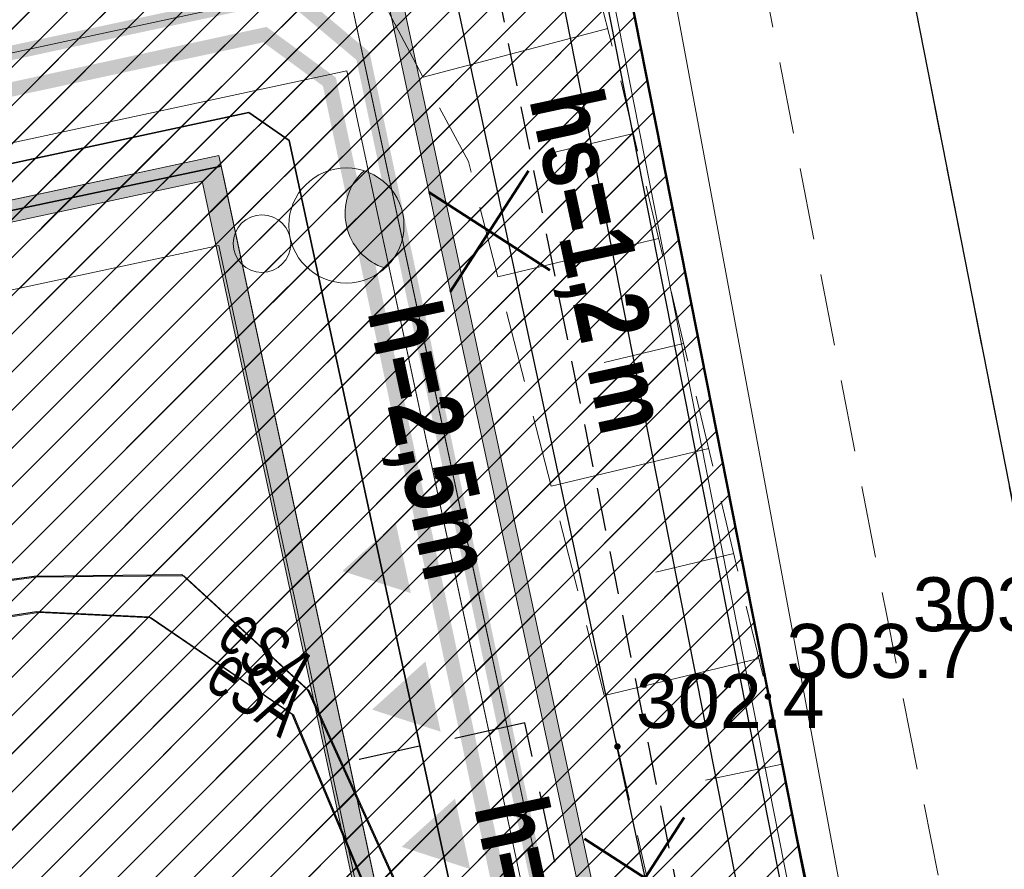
# Model space of a CAD drawing. Header units: metres. Extents: x 6567444 to 13135881, y 5574237 to 11149086.
# Tile 170 of 191: x 6567914 to 6567928, y 5574552 to 5574564. Entities that reach past the tile are written whole.
import ezdxf
from ezdxf.enums import TextEntityAlignment as Align

# ---------------------------------------------------------------- set-up
doc = ezdxf.new("R2010")
doc.units = ezdxf.units.M
for name, pattern in [('Krawędzie ukryte xs', [0.9, 0.6, -0.3]), ('Kropki przerywana 1', [250, 150, -100]), ('L_0_03', [1, 0.5, -0.5]), ('L_0_04', [1.5, 1, -0.5]), ('Przerywana', [240, 120, -120]), ('Przerywana2', [1.5, 1, -0.5])]:
    doc.linetypes.add(name, pattern=pattern)
for name, color, linetype in [('01FORMA - PZT - Inne obiekty', 7, 'Continuous'), ('FORMA - Arch 01 - 820-G Rysunki Obrazki', 7, 'Continuous'), ('FORMA - Arch 01 - PZT 0 ZAKRES OPRACOWANIA', 7, 'Continuous'), ('FORMA - Arch 01 - PZT 1 Strefy', 7, 'Continuous'), ('FORMA - Arch 01 - PZT 2 Budynki', 7, 'Continuous'), ('FORMA - Arch 01 - PZT 2 Inne obiekty', 7, 'Continuous'), ('FORMA - Arch 01 - PZT-3 Zagospodarowanie', 7, 'Continuous'), ('FORMA - Arch 01 - PZT-5 Opisy ogólne - Opisy szczegółowe', 7, 'Continuous'), ('FORMA - Arch 01 - PZT-6 Uzbrojenie - Oświeltlenia', 7, 'Continuous'), ('OTRN_O', 7, 'Continuous')]:
    doc.layers.add(name, color=color, linetype=linetype)
for name, color, linetype, lineweight in [('EGB_DzialkaEwidencyjna', 7, 'Continuous', 18), ('EGB_Klasouzytek', 92, 'Continuous', 18), ('EGB_KonturUzytkuGruntowego', 92, 'Continuous', 18), ('GES_PrzewodElektroenergetyczny', 1, 'Continuous', 18), ('KR_ObiektKarto', 7, 'Continuous', 18), ('OT_Komunikacja', 7, 'Continuous', 18), ('OT_Skarpa', 7, 'Continuous', 18), ('OTRN', 7, 'Continuous', 13), ('OTRS', 7, 'Continuous', 13), ('OTRS_O', 7, 'Continuous', 20), ('SEL_do_likwidacji', 1, 'likwidacja1', 15), ('SEL_sieci_kable_nN', 7, 'SEL_eN', 35), ('SEL_sieci_kable_SN', 10, 'SEL_SN', 50), ('Z_GRANICE SPRAWDZONE', 100, 'Continuous', 30)]:
    doc.layers.add(name, color=color, linetype=linetype, lineweight=lineweight)
doc.styles.add('ARIAL', font='arial.ttf')
doc.styles.add('BDOT', font='arial.ttf', dxfattribs={"width": 0.9})
doc.styles.add('ROMANS', font='romans.shx', dxfattribs={"width": 0.9})
doc.styles.get("Standard").update_dxf_attribs({"font": 'arial.ttf'})
doc.styles.add('STYL_AUTOMATYCZNY_11', font='arial.ttf', dxfattribs={"width": 0.8})
doc.linetypes.add('likwidacja1', pattern='A,0,-1,["X",ROMANS,S=0.6,R=0,X=-0.1,Y=-0.3],-1', length=2)
doc.linetypes.add('SEL_eN', pattern='A,5,["eN",ARIAL,S=1,R=0,X=1.8,Y=0.25],5', length=10)
doc.linetypes.add('SEL_SN', pattern='A,5,["SN",ARIAL,S=1,R=0,X=1.8,Y=0.25],5', length=10)
doc.linetypes.add('Symbol (2)', pattern='A,0,[1,U02 PROJEKT ZAGOSPODAROWANIA TERENU1.Shx,S=0.793651,R=0,X=0,Y=0],-100,0', length=100)
doc.linetypes.add('X 1_2', pattern='A,0,[8,PR1183 ChorzĂłw MetalowcĂłw V091.Shx,S=0.039206,R=0,X=0,Y=0],-4.94,0', length=4.94)
pattern_1 = [(45, (0, 0), (-0.265165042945, 0.265165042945), [])]

# ---------------------------------------------------------------- blocks, each defined once
blk = doc.blocks.new('OTRN')
at = {"layer": 'OTRN', "color": 0, "const_width": 0.09}
blk.add_lwpolyline([(-0.045, 0, 1), (0.045, 0, 1)], format="xyb", close=True, dxfattribs=at)
at = {"layer": 'OTRN_O', "color": 0, "style": 'BDOT'}
blk.add_attdef('RZEDNA', (0.514, 0.515), '', height=1.5, dxfattribs=at)
blk = doc.blocks.new('OTRS')
at = {"layer": 'OTRS', "color": 0, "lineweight": -3, "const_width": 0.09}
blk.add_lwpolyline([(-0.045, 0, 1), (0.045, 0, 1)], format="xyb", close=True, dxfattribs=at)
at = {"layer": 'OTRS_O', "color": 0, "style": 'BDOT'}
blk.add_attdef('RZEDNA', (0.514, 0.515), '', height=1.5, dxfattribs=at)
blk = doc.blocks.new('_MDCP')
at = {"layer": 'EGB_DzialkaEwidencyjna', "linetype": 'CONTINUOUS', "lineweight": 18}
for p, q in [((6567870.09, 5574563.29), (6567937.22, 5574576.21)), ((6567937.22, 5574576.21), (6567953.2, 5574485.85)), ((6567921.55, 5574569.11), (6567849.51, 5574552.26)), ((6567849.51, 5574552.26), (6567921.55, 5574569.11)), ((6567946.41, 5574443.1), (6567921.55, 5574569.11)), ((6567921.55, 5574569.11), (6567946.41, 5574443.1)), ((6567848.19, 5574557.83), (6567870.09, 5574563.29)), ((6567849.51, 5574552.26), (6567848.19, 5574557.83)), ((6567830.11, 5574547.72), (6567849.51, 5574552.26)), ((6567829, 5574518.49), (6567830.11, 5574547.72)), ((6567851.37, 5574441.53), (6567829, 5574518.49)), ((6567953.2, 5574485.85), (6567954.34, 5574479.4)), ((6567954.34, 5574479.4), (6567964.63, 5574421.22)), ((6567945.87, 5574426.93), (6567946.41, 5574443.1)), ((6567946.41, 5574443.1), (6567945.87, 5574426.93)), ((6567857.95, 5574413.39), (6567851.37, 5574441.53)), ((6567941.78, 5574411.28), (6567945.87, 5574426.93)), ((6567945.87, 5574426.93), (6567941.78, 5574411.28)), ((6567964.63, 5574421.22), (6567961.98, 5574385.01)), ((6567864.17, 5574367.81), (6567857.95, 5574413.39)), ((6567926.87, 5574389.48), (6567941.78, 5574411.28)), ((6567941.78, 5574411.28), (6567926.87, 5574389.48)), ((6567903.73, 5574376.76), (6567926.87, 5574389.48)), ((6567926.87, 5574389.48), (6567903.73, 5574376.76)), ((6567961.98, 5574385.01), (6567940.38, 5574379.35)), ((6567940.38, 5574379.35), (6567927.03, 5574350.99)), ((6567864.17, 5574367.81), (6567903.73, 5574376.76)), ((6567903.73, 5574376.76), (6567864.17, 5574367.81)), ((6567869.98, 5574345.11), (6567864.17, 5574367.81)), ((6567921.32, 5574359.06), (6567869.98, 5574345.11)), ((6567923.464, 5574348.631), (6567921.32, 5574359.06)), ((6567927.03, 5574350.99), (6567923.464, 5574348.631))]:
    blk.add_line(p, q, dxfattribs=at)
at = {"layer": 'EGB_Klasouzytek', "lineweight": 18}
blk.add_lwpolyline([(6567922.989, 5574350.942), (6567921.32, 5574359.06), (6567869.98, 5574345.11), (6567864.17, 5574367.81), (6567903.73, 5574376.76), (6567926.87, 5574389.48), (6567941.78, 5574411.28), (6567945.87, 5574426.93), (6567946.41, 5574443.1), (6567921.55, 5574569.11), (6567849.51, 5574552.26), (6567848.19, 5574557.83), (6567870.09, 5574563.29), (6567937.22, 5574576.21)], dxfattribs=at)
blk.add_lwpolyline([(6567903.73, 5574376.76), (6567864.17, 5574367.81), (6567857.95, 5574413.39), (6567851.37, 5574441.53), (6567829, 5574518.49), (6567830.11, 5574547.72), (6567849.51, 5574552.26), (6567921.55, 5574569.11), (6567946.41, 5574443.1), (6567945.87, 5574426.93), (6567941.78, 5574411.28), (6567926.87, 5574389.48)], close=True, dxfattribs=at)
at = {"layer": 'EGB_KonturUzytkuGruntowego', "linetype": 'L_0_03', "lineweight": 18}
blk.add_lwpolyline([(6567922.989, 5574350.942), (6567921.32, 5574359.06), (6567869.98, 5574345.11), (6567864.17, 5574367.81), (6567903.73, 5574376.76), (6567926.87, 5574389.48), (6567941.78, 5574411.28), (6567945.87, 5574426.93), (6567946.41, 5574443.1), (6567921.55, 5574569.11), (6567849.51, 5574552.26), (6567848.19, 5574557.83), (6567870.09, 5574563.29), (6567937.22, 5574576.21), (6567953.2, 5574485.85)], dxfattribs=at)
at = {"layer": 'EGB_KonturUzytkuGruntowego', "linetype": 'L_0_03', "lineweight": 18, "flags": 128}
blk.add_lwpolyline([(6567864.17, 5574367.81), (6567862.49, 5574380.1), (6567857.95, 5574413.39), (6567851.37, 5574441.53), (6567829, 5574518.49), (6567830.11, 5574547.72), (6567849.51, 5574552.26), (6567921.55, 5574569.11), (6567946.41, 5574443.1), (6567945.87, 5574426.93), (6567941.78, 5574411.28), (6567926.87, 5574389.48), (6567903.73, 5574376.76)], close=True, dxfattribs=at)
at = {"layer": 'GES_PrzewodElektroenergetyczny', "color": 1, "linetype": 'Continuous', "lineweight": 18, "flags": 128}
for points in [[(6567883.78, 5574572.13), (6567883.06, 5574571.89), (6567883.089, 5574571.096), (6567884.11, 5574564.42), (6567888.04, 5574560.5), (6567890.767, 5574559.456), (6567896.42, 5574557.98), (6567908.753, 5574555.437), (6567914.23, 5574556.17), (6567916.28, 5574556.19), (6567918.025, 5574554.589), (6567919.263, 5574551.867), (6567920.386, 5574546.54), (6567921.773, 5574539.679), (6567927.49, 5574515.89), (6567933.26, 5574494), (6567934.39, 5574491.1), (6567940.21, 5574475.47), (6567941.561, 5574472.315), (6567942.934, 5574466.809), (6567944.53, 5574458.29)], [(6567881.27, 5574571.67), (6567882.28, 5574571.64), (6567882.897, 5574571.016), (6567883.96, 5574563.89), (6567887.85, 5574560.03), (6567890.56, 5574558.93), (6567896.58, 5574557.27), (6567908.9, 5574554.84), (6567914.26, 5574555.68), (6567915.825, 5574555.606), (6567917.809, 5574554.257), (6567918.847, 5574551.778), (6567919.908, 5574546.358), (6567921.275, 5574539.396), (6567926.778, 5574515.559), (6567932.61, 5574493.74), (6567933.7, 5574490.89), (6567939.84, 5574475.39), (6567941.22, 5574472.16), (6567942.59, 5574466.75), (6567944.04, 5574458.24)], [(6567865.43, 5574365.71), (6567866.05, 5574365.89), (6567896.56, 5574374.5), (6567904.27, 5574376.45), (6567911.08, 5574378.87), (6567917.57, 5574382.21), (6567923.68, 5574386.39), (6567927.96, 5574390.03), (6567932.71, 5574394.95), (6567937.44, 5574401.32), (6567941.37, 5574408.93), (6567944.03, 5574416.87), (6567946.43, 5574428.12), (6567947.07, 5574438.02), (6567946.76, 5574445.07), (6567943.54, 5574465.05), (6567937.11, 5574496.16), (6567934.67, 5574502.03), (6567928.51, 5574535.24), (6567922.19, 5574569.25)], [(6567920.386, 5574546.54), (6567919.263, 5574551.867), (6567918.025, 5574554.589), (6567916.28, 5574556.19), (6567914.23, 5574556.17), (6567908.753, 5574555.437)], [(6567908.9, 5574554.84), (6567914.26, 5574555.68), (6567915.825, 5574555.606), (6567917.809, 5574554.257), (6567918.847, 5574551.778), (6567919.908, 5574546.358)]]:
    blk.add_lwpolyline(points, dxfattribs=at)
at = {"layer": 'KR_ObiektKarto', "linetype": 'Continuous', "lineweight": 18, "flags": 128}
for points in [[(6567922.196, 5574563.776), (6567919.633, 5574563.103)], [(6567922.553, 5574562.319), (6567921.426, 5574562.05)], [(6567922.902, 5574560.86), (6567920.668, 5574560.327)], [(6567923.25, 5574559.401), (6567922.144, 5574559.137)], [(6567923.598, 5574557.942), (6567921.409, 5574557.419)], [(6567923.947, 5574556.483), (6567922.863, 5574556.224)], [(6567924.295, 5574555.024), (6567922.149, 5574554.512)], [(6567924.618, 5574553.559), (6567923.552, 5574553.335)]]:
    blk.add_lwpolyline(points, dxfattribs=at)
at = {"layer": 'OT_Komunikacja', "color": 7, "linetype": 'Continuous', "lineweight": 25, "flags": 128}
blk.add_lwpolyline([(6567857.08, 5574558.64), (6567878.36, 5574563.51), (6567907.32, 5574570.28), (6567908.58, 5574572.61), (6567905.5, 5574574.28), (6567905.13, 5574574.52), (6567904.95, 5574574.89), (6567905.03, 5574575.37), (6567905.44, 5574575.72), (6567918.52, 5574578.59), (6567919.7, 5574578.59), (6567920.76, 5574578.35), (6567921.77, 5574577.92), (6567922.83, 5574577.12), (6567923.8, 5574575.84), (6567924.51, 5574574.05), (6567925.03, 5574571.71), (6567925.42, 5574570.12), (6567926.172, 5574565.569), (6567928.182, 5574555.336), (6567929.81, 5574547.284), (6567935.279, 5574519.986)], dxfattribs=at)
at = {"layer": 'OT_Komunikacja', "color": 7, "linetype": 'L_0_04', "lineweight": 18, "flags": 128}
blk.add_lwpolyline([(6567919.7, 5574578.59), (6567920.76, 5574578.35), (6567921.77, 5574577.92), (6567922.83, 5574577.12), (6567923.8, 5574575.84), (6567924.51, 5574574.05), (6567925.03, 5574571.71), (6567925.42, 5574570.12), (6567926.172, 5574565.569), (6567928.182, 5574555.336), (6567929.81, 5574547.284), (6567935.279, 5574519.986), (6567935.957, 5574516.391), (6567939.3, 5574499.444), (6567941.361, 5574488.965), (6567942.778, 5574481.353), (6567941.559, 5574476.747), (6567935.05, 5574510.337), (6567926.066, 5574555.647), (6567923.648, 5574568.154), (6567923.33, 5574569.78), (6567923.13, 5574570.56), (6567922.7, 5574571.28), (6567922.48, 5574571.32), (6567907.73, 5574567.88), (6567907.32, 5574570.28), (6567908.58, 5574572.61), (6567905.5, 5574574.28), (6567905.13, 5574574.52), (6567904.95, 5574574.89), (6567905.03, 5574575.37), (6567905.44, 5574575.72), (6567918.52, 5574578.59)], close=True, dxfattribs=at)
at = {"layer": 'OT_Skarpa', "color": 7, "linetype": 'L_0_04', "lineweight": 18, "flags": 128}
blk.add_lwpolyline([(6567884.01, 5574512.09), (6567876.86, 5574547.94), (6567876.26, 5574547.82), (6567875.76, 5574549.86), (6567876.05, 5574552.23), (6567876.57, 5574555.45), (6567878.39, 5574559.18), (6567897.71, 5574564.07), (6567907.99, 5574566.63), (6567917.65, 5574568.74), (6567919.76, 5574567.97), (6567921.57, 5574566.16), (6567922.3, 5574563.38), (6567924.42, 5574554.5), (6567927.48, 5574539.93), (6567930.14, 5574525.19), (6567933.11, 5574509.36), (6567935.59, 5574495.65), (6567937.29, 5574485.32), (6567934.85, 5574495.46), (6567931.87, 5574510.28), (6567928.6, 5574524.67), (6567925.41, 5574540.18), (6567922.33, 5574553.8), (6567920.26, 5574561.93), (6567918.72, 5574564.81), (6567916.89, 5574565.72), (6567903.79, 5574562.41), (6567889, 5574558.66), (6567880.87, 5574556.37), (6567881, 5574553.22), (6567881.08, 5574550.51), (6567883.71, 5574545.25), (6567886.81, 5574530.54), (6567887.46, 5574525.34), (6567888.95, 5574514.16)], close=True, dxfattribs=at)
at = {"layer": 'Z_GRANICE SPRAWDZONE', "linetype": 'ByBlock', "flags": 128}
blk.add_lwpolyline([(6567830.11, 5574547.72), (6567849.531, 5574552.262), (6567921.55, 5574569.11), (6567946.41, 5574443.1), (6567945.87, 5574426.93), (6567941.769, 5574411.258), (6567926.87, 5574389.48), (6567903.73, 5574376.76), (6567864.17, 5574367.81), (6567857.95, 5574413.39), (6567851.37, 5574441.53), (6567829, 5574518.49), (6567830.11, 5574547.72)], dxfattribs=at)
at = {"layer": 'OTRN', "color": 14, "xscale": 0.5, "yscale": 0.5, "zscale": 0.5}
for p, values in [((6567924.421, 5574554.498, 303.736), {'RZEDNA': '303.7'}), ((6567922.33, 5574553.802, 302.37), {'RZEDNA': '302.4'})]:
    blk.add_blockref('OTRN', p, dxfattribs=at).add_auto_attribs(values)
at = {"layer": 'OTRS', "xscale": 0.5, "yscale": 0.5, "zscale": 0.5}
blk.add_blockref('OTRS', (6567926.175, 5574555.146, 303.806), dxfattribs=at).add_auto_attribs({'RZEDNA': '303.81'})
at = {"layer": 'GES_PrzewodElektroenergetyczny', "color": 1, "lineweight": 15, "width": 0.66}
for rotation, p in [(-42.5, (6567917.469, 5574555.099)), (-34.2, (6567917.321, 5574554.589))]:
    blk.add_text('eSA', height=0.75, rotation=rotation, dxfattribs=at).set_placement(p, align=Align.MIDDLE_CENTER)
blk = doc.blocks.new('Ściana_23', base_point=(6567918.955, 5574563.785))
at = {"layer": 'FORMA - Arch 01 - PZT 2 Inne obiekty', "linetype": 'Continuous', "lineweight": 13, "true_color": 0xbb77e3}
blk.add_hatch(color=191, dxfattribs=at).paths.add_polyline_path([(6567925.798, 5574532.896), (6567919.151, 5574563.827), (6567918.955, 5574563.785), (6567925.603, 5574532.854)])
at = {"layer": 'FORMA - Arch 01 - PZT 2 Inne obiekty', "color": 191, "linetype": 'Continuous', "lineweight": 13, "true_color": 0xbb77e3, "flags": 128}
for points in [[(6567918.955, 5574563.785), (6567925.645, 5574532.658)], [(6567925.798, 5574532.896), (6567919.151, 5574563.827)]]:
    blk.add_lwpolyline(points, dxfattribs=at)
blk = doc.blocks.new('Ściana_24', base_point=(6567918.506, 5574552.795))
at = {"layer": 'FORMA - Arch 01 - PZT 2 Budynki', "linetype": 'Continuous', "lineweight": 0, "true_color": 0x000000}
blk.add_hatch(color=18, dxfattribs=at).paths.add_polyline_path([(6567918.213, 5574552.732), (6567922.352, 5574533.472), (6567922.645, 5574533.535), (6567918.506, 5574552.795)])
at = {"layer": 'FORMA - Arch 01 - PZT 2 Budynki', "color": 7, "linetype": 'Continuous', "lineweight": 18, "flags": 128}
for points in [[(6567918.213, 5574552.732), (6567920.219, 5574543.395)], [(6567922.645, 5574533.535), (6567918.506, 5574552.795)]]:
    blk.add_lwpolyline(points, dxfattribs=at)
blk = doc.blocks.new('Ściana_29', base_point=(6567847.239, 5574545.815))
at = {"layer": 'FORMA - Arch 01 - PZT 2 Budynki', "linetype": 'Continuous', "lineweight": 0, "true_color": 0x000000}
for points in [[(6567916.794, 5574560.763), (6567916.5, 5574560.7), (6567916.563, 5574560.407)], [(6567916.563, 5574560.407), (6567916.857, 5574560.47), (6567916.794, 5574560.763)], [(6567847.596, 5574545.584), (6567916.563, 5574560.407), (6567916.5, 5574560.7), (6567847.533, 5574545.878)]]:
    blk.add_hatch(color=18, dxfattribs=at).paths.add_polyline_path(points)
at = {"layer": 'FORMA - Arch 01 - PZT 2 Budynki', "color": 7, "linetype": 'Continuous', "lineweight": 18, "flags": 128}
for points in [[(6567916.794, 5574560.763), (6567847.533, 5574545.878)], [(6567916.794, 5574560.763), (6567916.857, 5574560.47)], [(6567847.596, 5574545.584), (6567916.563, 5574560.407)]]:
    blk.add_lwpolyline(points, dxfattribs=at)
blk = doc.blocks.new('Ściana_30', base_point=(6567916.794, 5574560.763))
at = {"layer": 'FORMA - Arch 01 - PZT 2 Budynki', "linetype": 'Continuous', "lineweight": 0, "true_color": 0x000000}
blk.add_hatch(color=18, dxfattribs=at).paths.add_polyline_path([(6567916.563, 5574560.407), (6567918.213, 5574552.732), (6567918.506, 5574552.795), (6567916.857, 5574560.47)])
at = {"layer": 'FORMA - Arch 01 - PZT 2 Budynki', "color": 7, "linetype": 'Continuous', "lineweight": 18, "flags": 128}
for points in [[(6567918.506, 5574552.795), (6567916.857, 5574560.47)], [(6567916.563, 5574560.407), (6567918.213, 5574552.732)]]:
    blk.add_lwpolyline(points, dxfattribs=at)
blk = doc.blocks.new('PR1183 Chorzów Metalowców V09_TT')
at = {"layer": 'FORMA - Arch 01 - PZT 1 Strefy', "linetype": 'Continuous', "lineweight": 0, "true_color": 0x577933}
h = blk.add_hatch(dxfattribs=at)
h.set_pattern_fill('ANSI31', color=77, scale=3, style=0)
h.set_pattern_definition(pattern_1)
h.paths.add_polyline_path([(6567829, 5574517.24), (6567842.398, 5574471.118), (6567844.165, 5574471.632), (6567846.931, 5574462.111), (6567846.967, 5574484.472), (6567835.736, 5574536.73), (6567846.642, 5574539.074), (6567844.864, 5574547.35), (6567918.571, 5574563.191), (6567935.605, 5574483.933), (6567930.975, 5574476.768), (6567931.227, 5574475.595), (6567933.57, 5574476.098, 0.216609), (6567938.884, 5574480.085), (6567921.55, 5574567.86), (6567849.267, 5574550.953), (6567830.11, 5574546.47)])
at = {"layer": 'FORMA - Arch 01 - PZT 1 Strefy', "linetype": 'Continuous', "lineweight": 0, "true_color": 0x606060}
h = blk.add_hatch(dxfattribs=at)
h.set_pattern_fill('ANSI31', color=251, scale=3, style=0)
h.set_pattern_definition(pattern_1)
h.paths.add_polyline_path([(6567846.973, 5574484.443), (6567846.931, 5574462.111), (6567848.531, 5574462.109), (6567848.555, 5574477.084), (6567851.261, 5574464.492), (6567853.217, 5574464.912), (6567838.111, 5574535.195), (6567849.018, 5574537.539), (6567847.239, 5574545.815), (6567909.194, 5574559.13), (6567910.929, 5574559.503), (6567916.794, 5574560.763), (6567918.527, 5574552.697), (6567922.645, 5574533.535), (6567924.844, 5574534.007), (6567920.284, 5574555.223), (6567918.571, 5574563.191), (6567844.864, 5574547.35), (6567846.642, 5574539.074), (6567835.736, 5574536.73)])
at = {"layer": 'FORMA - Arch 01 - PZT 1 Strefy', "linetype": 'Continuous', "lineweight": 0, "ltscale": 5, "true_color": 0xf0e6d9}
h = blk.add_hatch(dxfattribs=at)
h.set_pattern_fill('ANSI31', color=254, scale=3, style=0)
h.set_pattern_definition(pattern_1)
h.paths.add_polyline_path([(6567838.111, 5574535.195), (6567853.217, 5574464.912), (6567877.761, 5574470.187), (6567866.729, 5574521.517), (6567916.781, 5574532.275), (6567914.712, 5574541.905), (6567920.576, 5574543.165), (6567916.794, 5574560.763), (6567847.239, 5574545.815), (6567849.018, 5574537.539)])
at = {"layer": 'FORMA - Arch 01 - PZT 2 Budynki', "linetype": 'Continuous', "lineweight": 5}
for points in [[(6567919.251, 5574555.661), (6567918.509, 5574554.99), (6567919.461, 5574554.684)], [(6567919.664, 5574553.735), (6567918.923, 5574553.065), (6567919.875, 5574552.758)], [(6567920.074, 5574551.829), (6567919.333, 5574551.158), (6567920.284, 5574550.851)]]:
    blk.add_hatch(color=7, dxfattribs=at).paths.add_polyline_path(points)
at = {"layer": 'FORMA - Arch 01 - PZT-6 Uzbrojenie - Oświeltlenia', "linetype": 'Continuous', "lineweight": 13}
blk.add_hatch(color=7, dxfattribs=at).paths.add_polyline_path([(6567919.102, 5574559.198, 0.57735), (6567918.811, 5574560.552, 0.57735)])
at = {"layer": '01FORMA - PZT - Inne obiekty', "color": 1, "linetype": 'X 1_2', "lineweight": 25}
for p, q in [((6567908.753, 5574554.187), (6567914.23, 5574554.92)), ((6567914.23, 5574554.92), (6567916.28, 5574554.94)), ((6567916.28, 5574554.94), (6567918.025, 5574553.339)), ((6567908.9, 5574553.59), (6567914.26, 5574554.43)), ((6567914.26, 5574554.43), (6567915.825, 5574554.356)), ((6567915.825, 5574554.356), (6567917.809, 5574553.007)), ((6567918.025, 5574553.339), (6567919.263, 5574550.617)), ((6567917.809, 5574553.007), (6567918.847, 5574550.528))]:
    blk.add_line(p, q, dxfattribs=at)
at = {"layer": 'FORMA - Arch 01 - 820-G Rysunki Obrazki', "color": 1, "linetype": 'Przerywana2', "lineweight": 25}
for p, q in [((6567921.046, 5574552.882), (6567918.743, 5574552.37)), ((6567926.82, 5574526.015), (6567921.046, 5574552.882))]:
    blk.add_line(p, q, dxfattribs=at)
at = {"layer": 'FORMA - Arch 01 - 820-G Rysunki Obrazki', "color": 1, "linetype": 'Przerywana', "lineweight": 25}
for points in [[(6567888.014, 5574559.46), (6567920.503, 5574567.061), (6567921.481, 5574566.468), (6567938.311, 5574480.985), (6567942.154, 5574461.468)], [(6567888.054, 5574558.759), (6567920.359, 5574566.471), (6567920.943, 5574566.1), (6567937.722, 5574480.868), (6567941.596, 5574461.364)]]:
    blk.add_lwpolyline(points, dxfattribs=at)
at = {"layer": 'FORMA - Arch 01 - 820-G Rysunki Obrazki', "color": 11, "linetype": 'Krawędzie ukryte xs', "lineweight": 25, "true_color": 0xff8040}
blk.add_lwpolyline([(6567920.286, 5574564.969), (6567935.14, 5574490.524)], dxfattribs=at)
at = {"layer": 'FORMA - Arch 01 - 820-G Rysunki Obrazki', "color": 7, "linetype": 'likwidacja1', "lineweight": 13, "flags": 128}
for points in [[(6567887.92, 5574559.381), (6567888.068, 5574559.233), (6567890.795, 5574558.189), (6567896.448, 5574556.713), (6567908.781, 5574554.17), (6567914.258, 5574554.903), (6567916.308, 5574554.923), (6567918.053, 5574553.322), (6567919.291, 5574550.6), (6567920.414, 5574545.273), (6567921.801, 5574538.412), (6567922.889, 5574533.884)], [(6567887.708, 5574558.931), (6567887.878, 5574558.763), (6567890.588, 5574557.663), (6567896.608, 5574556.003), (6567908.928, 5574553.573), (6567914.288, 5574554.413), (6567915.853, 5574554.339), (6567917.837, 5574552.99), (6567918.875, 5574550.511), (6567919.936, 5574545.091), (6567921.303, 5574538.129), (6567922.312, 5574533.76)]]:
    blk.add_lwpolyline(points, dxfattribs=at)
at = {"layer": 'FORMA - Arch 01 - PZT 0 ZAKRES OPRACOWANIA', "color": 1, "linetype": 'Kropki przerywana 1', "lineweight": 50}
blk.add_line((6567946.41, 5574441.85), (6567921.55, 5574567.86), dxfattribs=at)
at = {"layer": 'FORMA - Arch 01 - PZT 1 Strefy', "color": 71, "linetype": 'Continuous', "lineweight": 13, "true_color": 0xaff266}
for p, q in [((6567938.884, 5574480.085), (6567921.55, 5574567.86)), ((6567844.864, 5574547.35), (6567918.571, 5574563.191)), ((6567918.571, 5574563.191), (6567935.605, 5574483.933))]:
    blk.add_line(p, q, dxfattribs=at)
at = {"layer": 'FORMA - Arch 01 - PZT 1 Strefy', "color": 9, "linetype": 'Continuous', "lineweight": 13}
for p, q in [((6567918.571, 5574563.191), (6567844.864, 5574547.35)), ((6567920.284, 5574555.223), (6567918.571, 5574563.191)), ((6567910.929, 5574559.503), (6567916.794, 5574560.763)), ((6567916.794, 5574560.763), (6567918.527, 5574552.697)), ((6567924.844, 5574534.007), (6567920.284, 5574555.223)), ((6567918.527, 5574552.697), (6567922.645, 5574533.535))]:
    blk.add_line(p, q, dxfattribs=at)
at = {"layer": 'FORMA - Arch 01 - PZT 1 Strefy', "color": 254, "linetype": 'Continuous', "lineweight": 0, "true_color": 0xe3cfb5}
for p, q in [((6567916.794, 5574560.763), (6567847.239, 5574545.815)), ((6567920.576, 5574543.165), (6567916.794, 5574560.763))]:
    blk.add_line(p, q, dxfattribs=at)
at = {"layer": 'FORMA - Arch 01 - PZT-3 Zagospodarowanie', "color": 7, "linetype": 'Continuous', "lineweight": 18}
for p, q in [((6567844.864, 5574547.35), (6567918.571, 5574563.191)), ((6567918.571, 5574563.191), (6567924.844, 5574534.007))]:
    blk.add_line(p, q, dxfattribs=at)
at = {"layer": 'FORMA - Arch 01 - PZT-3 Zagospodarowanie', "color": 7, "linetype": 'Continuous', "lineweight": 50}
for p, q in [((6567921.093, 5574560.55), (6567920.008, 5574558.871)), ((6567919.71, 5574560.253), (6567921.39, 5574559.168)), ((6567923.257, 5574551.568), (6567922.171, 5574549.888)), ((6567921.874, 5574551.271), (6567923.554, 5574550.186))]:
    blk.add_line(p, q, dxfattribs=at)
at = {"layer": 'FORMA - Arch 01 - PZT-3 Zagospodarowanie', "color": 7, "linetype": 'Symbol (2)', "lineweight": 25, "flags": 128}
blk.add_lwpolyline([(6567842.025, 5574479.36), (6567845.16, 5574486.232), (6567834.071, 5574537.827), (6567844.662, 5574540.103), (6567842.864, 5574548.471), (6567919.652, 5574564.975), (6567931.425, 5574510.197)], dxfattribs=at)
at = {"layer": 'FORMA - Arch 01 - PZT-6 Uzbrojenie - Oświeltlenia', "color": 7, "linetype": 'Continuous', "lineweight": 13}
for centre, radius in [((6567918.566, 5574559.791), 0.8), ((6567917.393, 5574559.539), 0.4)]:
    blk.add_circle(centre, radius, dxfattribs=at)
blk.add_arc((6567919.348, 5574559.959), 0.8, 132.1296, 252.1296, dxfattribs=at)
at = {"layer": 'FORMA - Arch 01 - PZT 2 Budynki', "color": 7, "lineweight": 18}
for name, p in [('Ściana_29', (6567847.239, 5574545.815)), ('Ściana_30', (6567916.794, 5574560.763)), ('Ściana_24', (6567918.506, 5574552.795))]:
    blk.add_blockref(name, p, dxfattribs=at)
at = {"layer": 'FORMA - Arch 01 - PZT 2 Inne obiekty', "color": 191, "lineweight": 13, "true_color": 0xbb77e3}
blk.add_blockref('Ściana_23', (6567918.955, 5574563.785), dxfattribs=at)
at = {"layer": 'FORMA - Arch 01 - PZT-5 Opisy ogólne - Opisy szczegółowe', "color": 154, "linetype": 'Continuous', "lineweight": 13, "insert": (6567920.882, 5574561.499), "char_height": 1, "attachment_point": 7, "rotation": 282.1296, "style": 'STYL_AUTOMATYCZNY_11'}
blk.add_mtext('\\A1;{\\pql;\\fArial|b1|i0|c238|p0;\\W0.800000;hs=1,\\fArial|b1|i0|c238|p0;\\W0.800000;2\\fArial|b1|i0|c238|p0;\\W0.800000; m}', dxfattribs=at)
at = {"layer": 'FORMA - Arch 01 - PZT-5 Opisy ogólne - Opisy szczegółowe', "color": 7, "linetype": 'Continuous', "lineweight": 5, "char_height": 1, "attachment_point": 7, "rotation": 282.1296, "style": 'STYL_AUTOMATYCZNY_11'}
for s, insert in [('\\A1;{\\pql;\\fArial|b1|i0|c238|p0;\\W0.800000;h=\\fArial|b1|i0|c238|p0;\\W0.800000;2\\fArial|b1|i0|c238|p0;\\W0.800000;,5m}', (6567918.633, 5574558.554)), ('\\A1;{\\pql;\\fArial|b1|i0|c238|p0;\\W0.800000;h=\\fArial|b1|i0|c238|p0;\\W0.800000;2\\fArial|b1|i0|c238|p0;\\W0.800000;,0m}', (6567920.114, 5574551.668))]:
    blk.add_mtext(s, dxfattribs=dict(at, insert=insert))
blk = doc.blocks.new('GE.I.6640.1.468.2024_MDCP_dodatkowe pomiary_12.03.2026')
at = {"layer": 'EGB_DzialkaEwidencyjna', "linetype": 'CONTINUOUS', "lineweight": 18}
for p, q in [((6567870.09, 5574563.29), (6567937.22, 5574576.21)), ((6567937.22, 5574576.21), (6567953.2, 5574485.85)), ((6567921.55, 5574569.11), (6567849.51, 5574552.26)), ((6567849.51, 5574552.26), (6567921.55, 5574569.11)), ((6567946.41, 5574443.1), (6567921.55, 5574569.11)), ((6567921.55, 5574569.11), (6567946.41, 5574443.1)), ((6567848.19, 5574557.83), (6567870.09, 5574563.29)), ((6567849.51, 5574552.26), (6567848.19, 5574557.83)), ((6567830.11, 5574547.72), (6567849.51, 5574552.26)), ((6567829, 5574518.49), (6567830.11, 5574547.72)), ((6567851.37, 5574441.53), (6567829, 5574518.49)), ((6567953.2, 5574485.85), (6567954.34, 5574479.4)), ((6567954.34, 5574479.4), (6567964.63, 5574421.22)), ((6567945.87, 5574426.93), (6567946.41, 5574443.1)), ((6567946.41, 5574443.1), (6567945.87, 5574426.93)), ((6567857.95, 5574413.39), (6567851.37, 5574441.53)), ((6567941.78, 5574411.28), (6567945.87, 5574426.93)), ((6567945.87, 5574426.93), (6567941.78, 5574411.28)), ((6567964.63, 5574421.22), (6567961.98, 5574385.01)), ((6567864.17, 5574367.81), (6567857.95, 5574413.39)), ((6567926.87, 5574389.48), (6567941.78, 5574411.28)), ((6567941.78, 5574411.28), (6567926.87, 5574389.48)), ((6567903.73, 5574376.76), (6567926.87, 5574389.48)), ((6567926.87, 5574389.48), (6567903.73, 5574376.76)), ((6567961.98, 5574385.01), (6567940.38, 5574379.35)), ((6567940.38, 5574379.35), (6567927.03, 5574350.99)), ((6567864.17, 5574367.81), (6567903.73, 5574376.76)), ((6567903.73, 5574376.76), (6567864.17, 5574367.81)), ((6567869.98, 5574345.11), (6567864.17, 5574367.81)), ((6567921.32, 5574359.06), (6567869.98, 5574345.11)), ((6567923.464, 5574348.631), (6567921.32, 5574359.06)), ((6567927.03, 5574350.99), (6567923.464, 5574348.631))]:
    blk.add_line(p, q, dxfattribs=at)
at = {"layer": 'EGB_Klasouzytek', "lineweight": 18}
blk.add_lwpolyline([(6567922.989, 5574350.942), (6567921.32, 5574359.06), (6567869.98, 5574345.11), (6567864.17, 5574367.81), (6567903.73, 5574376.76), (6567926.87, 5574389.48), (6567941.78, 5574411.28), (6567945.87, 5574426.93), (6567946.41, 5574443.1), (6567921.55, 5574569.11), (6567849.51, 5574552.26), (6567848.19, 5574557.83), (6567870.09, 5574563.29), (6567937.22, 5574576.21)], dxfattribs=at)
blk.add_lwpolyline([(6567903.73, 5574376.76), (6567864.17, 5574367.81), (6567857.95, 5574413.39), (6567851.37, 5574441.53), (6567829, 5574518.49), (6567830.11, 5574547.72), (6567849.51, 5574552.26), (6567921.55, 5574569.11), (6567946.41, 5574443.1), (6567945.87, 5574426.93), (6567941.78, 5574411.28), (6567926.87, 5574389.48)], close=True, dxfattribs=at)
at = {"layer": 'EGB_KonturUzytkuGruntowego', "linetype": 'L_0_03', "lineweight": 18}
blk.add_lwpolyline([(6567922.989, 5574350.942), (6567921.32, 5574359.06), (6567869.98, 5574345.11), (6567864.17, 5574367.81), (6567903.73, 5574376.76), (6567926.87, 5574389.48), (6567941.78, 5574411.28), (6567945.87, 5574426.93), (6567946.41, 5574443.1), (6567921.55, 5574569.11), (6567849.51, 5574552.26), (6567848.19, 5574557.83), (6567870.09, 5574563.29), (6567937.22, 5574576.21), (6567953.2, 5574485.85)], dxfattribs=at)
at = {"layer": 'EGB_KonturUzytkuGruntowego', "linetype": 'L_0_03', "lineweight": 18, "flags": 128}
blk.add_lwpolyline([(6567864.17, 5574367.81), (6567862.49, 5574380.1), (6567857.95, 5574413.39), (6567851.37, 5574441.53), (6567829, 5574518.49), (6567830.11, 5574547.72), (6567849.51, 5574552.26), (6567921.55, 5574569.11), (6567946.41, 5574443.1), (6567945.87, 5574426.93), (6567941.78, 5574411.28), (6567926.87, 5574389.48), (6567903.73, 5574376.76)], close=True, dxfattribs=at)
at = {"layer": 'GES_PrzewodElektroenergetyczny', "color": 1, "linetype": 'Continuous', "lineweight": 18, "flags": 128}
for points in [[(6567883.78, 5574572.13), (6567883.06, 5574571.89), (6567883.089, 5574571.096), (6567884.11, 5574564.42), (6567888.04, 5574560.5), (6567890.767, 5574559.456), (6567896.42, 5574557.98), (6567908.753, 5574555.437), (6567914.23, 5574556.17), (6567916.28, 5574556.19), (6567918.025, 5574554.589), (6567919.263, 5574551.867), (6567920.386, 5574546.54), (6567921.773, 5574539.679), (6567927.49, 5574515.89), (6567933.26, 5574494), (6567934.39, 5574491.1), (6567940.21, 5574475.47), (6567941.561, 5574472.315), (6567942.934, 5574466.809), (6567944.53, 5574458.29)], [(6567881.27, 5574571.67), (6567882.28, 5574571.64), (6567882.897, 5574571.016), (6567883.96, 5574563.89), (6567887.85, 5574560.03), (6567890.56, 5574558.93), (6567896.58, 5574557.27), (6567908.9, 5574554.84), (6567914.26, 5574555.68), (6567915.825, 5574555.606), (6567917.809, 5574554.257), (6567918.847, 5574551.778), (6567919.908, 5574546.358), (6567921.275, 5574539.396), (6567926.778, 5574515.559), (6567932.61, 5574493.74), (6567933.7, 5574490.89), (6567939.84, 5574475.39), (6567941.22, 5574472.16), (6567942.59, 5574466.75), (6567944.04, 5574458.24)], [(6567865.43, 5574365.71), (6567866.05, 5574365.89), (6567896.56, 5574374.5), (6567904.27, 5574376.45), (6567911.08, 5574378.87), (6567917.57, 5574382.21), (6567923.68, 5574386.39), (6567927.96, 5574390.03), (6567932.71, 5574394.95), (6567937.44, 5574401.32), (6567941.37, 5574408.93), (6567944.03, 5574416.87), (6567946.43, 5574428.12), (6567947.07, 5574438.02), (6567946.76, 5574445.07), (6567943.54, 5574465.05), (6567937.11, 5574496.16), (6567934.67, 5574502.03), (6567928.51, 5574535.24), (6567922.19, 5574569.25)], [(6567920.386, 5574546.54), (6567919.263, 5574551.867), (6567918.025, 5574554.589), (6567916.28, 5574556.19), (6567914.23, 5574556.17), (6567908.753, 5574555.437)], [(6567908.9, 5574554.84), (6567914.26, 5574555.68), (6567915.825, 5574555.606), (6567917.809, 5574554.257), (6567918.847, 5574551.778), (6567919.908, 5574546.358)]]:
    blk.add_lwpolyline(points, dxfattribs=at)
at = {"layer": 'KR_ObiektKarto', "linetype": 'Continuous', "lineweight": 18, "flags": 128}
for points in [[(6567922.196, 5574563.776), (6567919.633, 5574563.103)], [(6567922.553, 5574562.319), (6567921.426, 5574562.05)], [(6567922.902, 5574560.86), (6567920.668, 5574560.327)], [(6567923.25, 5574559.401), (6567922.144, 5574559.137)], [(6567923.598, 5574557.942), (6567921.409, 5574557.419)], [(6567923.947, 5574556.483), (6567922.863, 5574556.224)], [(6567924.295, 5574555.024), (6567922.149, 5574554.512)], [(6567924.618, 5574553.559), (6567923.552, 5574553.335)]]:
    blk.add_lwpolyline(points, dxfattribs=at)
at = {"layer": 'OT_Komunikacja', "color": 7, "linetype": 'Continuous', "lineweight": 25, "flags": 128}
blk.add_lwpolyline([(6567857.08, 5574558.64), (6567878.36, 5574563.51), (6567907.32, 5574570.28), (6567908.58, 5574572.61), (6567905.5, 5574574.28), (6567905.13, 5574574.52), (6567904.95, 5574574.89), (6567905.03, 5574575.37), (6567905.44, 5574575.72), (6567918.52, 5574578.59), (6567919.7, 5574578.59), (6567920.76, 5574578.35), (6567921.77, 5574577.92), (6567922.83, 5574577.12), (6567923.8, 5574575.84), (6567924.51, 5574574.05), (6567925.03, 5574571.71), (6567925.42, 5574570.12), (6567926.172, 5574565.569), (6567928.182, 5574555.336), (6567929.81, 5574547.284), (6567935.279, 5574519.986)], dxfattribs=at)
at = {"layer": 'OT_Komunikacja', "color": 7, "linetype": 'L_0_04', "lineweight": 18, "flags": 128}
blk.add_lwpolyline([(6567919.7, 5574578.59), (6567920.76, 5574578.35), (6567921.77, 5574577.92), (6567922.83, 5574577.12), (6567923.8, 5574575.84), (6567924.51, 5574574.05), (6567925.03, 5574571.71), (6567925.42, 5574570.12), (6567926.172, 5574565.569), (6567928.182, 5574555.336), (6567929.81, 5574547.284), (6567935.279, 5574519.986), (6567935.957, 5574516.391), (6567939.3, 5574499.444), (6567941.361, 5574488.965), (6567942.778, 5574481.353), (6567941.559, 5574476.747), (6567935.05, 5574510.337), (6567926.066, 5574555.647), (6567923.648, 5574568.154), (6567923.33, 5574569.78), (6567923.13, 5574570.56), (6567922.7, 5574571.28), (6567922.48, 5574571.32), (6567907.73, 5574567.88), (6567907.32, 5574570.28), (6567908.58, 5574572.61), (6567905.5, 5574574.28), (6567905.13, 5574574.52), (6567904.95, 5574574.89), (6567905.03, 5574575.37), (6567905.44, 5574575.72), (6567918.52, 5574578.59)], close=True, dxfattribs=at)
at = {"layer": 'OT_Skarpa', "color": 7, "linetype": 'L_0_04', "lineweight": 18, "flags": 128}
blk.add_lwpolyline([(6567884.01, 5574512.09), (6567876.86, 5574547.94), (6567876.26, 5574547.82), (6567875.76, 5574549.86), (6567876.05, 5574552.23), (6567876.57, 5574555.45), (6567878.39, 5574559.18), (6567897.71, 5574564.07), (6567907.99, 5574566.63), (6567917.65, 5574568.74), (6567919.76, 5574567.97), (6567921.57, 5574566.16), (6567922.3, 5574563.38), (6567924.42, 5574554.5), (6567927.48, 5574539.93), (6567930.14, 5574525.19), (6567933.11, 5574509.36), (6567935.59, 5574495.65), (6567937.29, 5574485.32), (6567934.85, 5574495.46), (6567931.87, 5574510.28), (6567928.6, 5574524.67), (6567925.41, 5574540.18), (6567922.33, 5574553.8), (6567920.26, 5574561.93), (6567918.72, 5574564.81), (6567916.89, 5574565.72), (6567903.79, 5574562.41), (6567889, 5574558.66), (6567880.87, 5574556.37), (6567881, 5574553.22), (6567881.08, 5574550.51), (6567883.71, 5574545.25), (6567886.81, 5574530.54), (6567887.46, 5574525.34), (6567888.95, 5574514.16)], close=True, dxfattribs=at)
at = {"layer": 'Z_GRANICE SPRAWDZONE', "linetype": 'ByBlock', "flags": 128}
blk.add_lwpolyline([(6567830.11, 5574547.72), (6567849.531, 5574552.262), (6567921.55, 5574569.11), (6567946.41, 5574443.1), (6567945.87, 5574426.93), (6567941.769, 5574411.258), (6567926.87, 5574389.48), (6567903.73, 5574376.76), (6567864.17, 5574367.81), (6567857.95, 5574413.39), (6567851.37, 5574441.53), (6567829, 5574518.49), (6567830.11, 5574547.72)], dxfattribs=at)
at = {"layer": 'OTRN', "color": 14, "xscale": 0.5, "yscale": 0.5, "zscale": 0.5}
for p, values in [((6567924.421, 5574554.498, 303.736), {'RZEDNA': '303.7'}), ((6567922.33, 5574553.802, 302.37), {'RZEDNA': '302.4'})]:
    blk.add_blockref('OTRN', p, dxfattribs=at).add_auto_attribs(values)
at = {"layer": 'OTRS', "xscale": 0.5, "yscale": 0.5, "zscale": 0.5}
blk.add_blockref('OTRS', (6567926.175, 5574555.146, 303.806), dxfattribs=at).add_auto_attribs({'RZEDNA': '303.81'})
at = {"layer": 'GES_PrzewodElektroenergetyczny', "color": 1, "lineweight": 15, "width": 0.66}
for rotation, p in [(-42.5, (6567917.469, 5574555.099)), (-34.2, (6567917.321, 5574554.589))]:
    blk.add_text('eSA', height=0.75, rotation=rotation, dxfattribs=at).set_placement(p, align=Align.MIDDLE_CENTER)
blk = doc.blocks.new('PT-IE-001 PZT - instal. elektr XREFF')
at = {"layer": 'SEL_do_likwidacji'}
for points in [[(6567928.53, 5574511.595), (6567919.263, 5574551.867), (6567918.025, 5574554.589), (6567916.28, 5574556.19), (6567914.23, 5574556.17), (6567908.753, 5574555.437), (6567896.191, 5574558.04), (6567891.774, 5574559.193), (6567887.941, 5574560.449)], [(6567927.86, 5574511.114), (6567918.847, 5574551.778), (6567917.809, 5574554.257), (6567915.825, 5574555.606), (6567914.26, 5574555.68), (6567908.9, 5574554.84), (6567896.575, 5574557.203), (6567888.183, 5574559.762)]]:
    blk.add_lwpolyline(points, dxfattribs=at)
at = {"layer": 'SEL_sieci_kable_nN', "ltscale": 0.5}
for points in [[(6567848.368, 5574538.63), (6567846.612, 5574547.036), (6567846.896, 5574547.498), (6567846.896, 5574547.498), (6567917.211, 5574562.613), (6567917.771, 5574562.223), (6567926.733, 5574520.72), (6567929.851, 5574521.233), (6567930.888, 5574516.162), (6567931.306, 5574516.118)], [(6567916.825, 5574561.867), (6567877.69, 5574553.594)]]:
    blk.add_lwpolyline(points, dxfattribs=at)
at = {"layer": 'SEL_sieci_kable_SN'}
blk.add_lwpolyline([(6567892.848, 5574558.913, 0.2, 0.2, 0), (6567917.757, 5574564.266, 0.2, 0.2, 0), (6567918.796, 5574563.396, 0.2, 0.2, 0), (6567927.137, 5574523.953, 0.2, 0.2, 0), (6567928.432, 5574523.32, 0.2, 0.2, 0), (6567937.238, 5574483.451, 0.2, 0.2, 0)], format="xyseb", dxfattribs=at)
at = {"layer": 'SEL_sieci_kable_SN', "elevation": 0.2}
blk.add_lwpolyline([(6567892.694, 5574558.342, 0.2, 0.2, 0), (6567917.435, 5574563.693, 0.2, 0.2, 0), (6567918.33, 5574563.038, 0.2, 0.2, 0), (6567926.69, 5574523.445, 0.2, 0.2, 0), (6567927.937, 5574522.825, 0.2, 0.2, 0), (6567936.593, 5574483.03, 0.2, 0.2, 0)], format="xyseb", dxfattribs=at)

msp = doc.modelspace()

# ---------------------------------------------------------------- block references
at = {"layer": 'Defpoints'}
msp.add_blockref('GE.I.6640.1.468.2024_MDCP_dodatkowe pomiary_12.03.2026', (0, 0), dxfattribs=at)

# ---------------------------------------------------------------- next in the draw order: block references
msp.add_blockref('PR1183 Chorzów Metalowców V09_TT', (0, 1.25))

# ---------------------------------------------------------------- next in the draw order: block references
msp.add_blockref('_MDCP', (0, 0))

# ---------------------------------------------------------------- next in the draw order: block references
msp.add_blockref('PT-IE-001 PZT - instal. elektr XREFF', (0, 0))

# ---------------------------------------------------------------- next in the draw order: hatches: boundary and pattern name
at = {"layer": 'FORMA - Arch 01 - PZT 1 Strefy', "linetype": 'Continuous', "lineweight": 0, "true_color": 0x577933}
h = msp.add_hatch(dxfattribs=at)
h.set_pattern_fill('ANSI31', color=77, scale=3, style=0)
h.set_pattern_definition(pattern_1)
h.paths.add_polyline_path([(6567829, 5574517.24), (6567842.398, 5574471.118), (6567844.165, 5574471.632), (6567846.931, 5574462.111), (6567846.967, 5574484.472), (6567835.736, 5574536.73), (6567846.642, 5574539.074), (6567844.864, 5574547.35), (6567918.571, 5574563.191), (6567935.605, 5574483.933), (6567930.975, 5574476.768), (6567931.227, 5574475.595), (6567933.57, 5574476.098, 0.216609), (6567938.884, 5574480.085), (6567921.55, 5574567.86), (6567849.267, 5574550.953), (6567830.11, 5574546.47)])
at = {"layer": 'FORMA - Arch 01 - PZT 1 Strefy', "linetype": 'Continuous', "lineweight": 0, "true_color": 0x606060}
h = msp.add_hatch(dxfattribs=at)
h.set_pattern_fill('ANSI31', color=251, scale=3, style=0)
h.set_pattern_definition(pattern_1)
h.paths.add_polyline_path([(6567846.973, 5574484.443), (6567846.931, 5574462.111), (6567848.531, 5574462.109), (6567848.555, 5574477.084), (6567851.261, 5574464.492), (6567853.217, 5574464.912), (6567838.111, 5574535.195), (6567849.018, 5574537.539), (6567847.239, 5574545.815), (6567909.194, 5574559.13), (6567910.929, 5574559.503), (6567916.794, 5574560.763), (6567918.527, 5574552.697), (6567922.645, 5574533.535), (6567924.844, 5574534.007), (6567920.284, 5574555.223), (6567918.571, 5574563.191), (6567844.864, 5574547.35), (6567846.642, 5574539.074), (6567835.736, 5574536.73)])
at = {"layer": 'FORMA - Arch 01 - PZT 1 Strefy', "linetype": 'Continuous', "lineweight": 0, "ltscale": 5, "true_color": 0xf0e6d9}
h = msp.add_hatch(dxfattribs=at)
h.set_pattern_fill('ANSI31', color=254, scale=3, style=0)
h.set_pattern_definition(pattern_1)
h.paths.add_polyline_path([(6567838.111, 5574535.195), (6567853.217, 5574464.912), (6567877.761, 5574470.187), (6567866.729, 5574521.517), (6567916.781, 5574532.275), (6567914.712, 5574541.905), (6567920.576, 5574543.165), (6567916.794, 5574560.763), (6567847.239, 5574545.815), (6567849.018, 5574537.539)])

# ---------------------------------------------------------------- next in the draw order: linework, layer by layer
at = {"layer": 'FORMA - Arch 01 - PZT 1 Strefy', "color": 71, "linetype": 'Continuous', "lineweight": 13, "true_color": 0xaff266}
for p, q in [((6567938.884, 5574480.085), (6567921.55, 5574567.86)), ((6567844.864, 5574547.35), (6567918.571, 5574563.191)), ((6567918.571, 5574563.191), (6567935.605, 5574483.933))]:
    msp.add_line(p, q, dxfattribs=at)
at = {"layer": 'FORMA - Arch 01 - PZT 1 Strefy', "color": 9, "linetype": 'Continuous', "lineweight": 13}
for p, q in [((6567918.571, 5574563.191), (6567844.864, 5574547.35)), ((6567920.284, 5574555.223), (6567918.571, 5574563.191)), ((6567910.929, 5574559.503), (6567916.794, 5574560.763)), ((6567916.794, 5574560.763), (6567918.527, 5574552.697)), ((6567924.844, 5574534.007), (6567920.284, 5574555.223)), ((6567918.527, 5574552.697), (6567922.645, 5574533.535))]:
    msp.add_line(p, q, dxfattribs=at)
at = {"layer": 'FORMA - Arch 01 - PZT 1 Strefy', "color": 254, "linetype": 'Continuous', "lineweight": 0, "true_color": 0xe3cfb5}
for p, q in [((6567916.794, 5574560.763), (6567847.239, 5574545.815)), ((6567920.576, 5574543.165), (6567916.794, 5574560.763))]:
    msp.add_line(p, q, dxfattribs=at)

doc.saveas('drawing.dxf')
